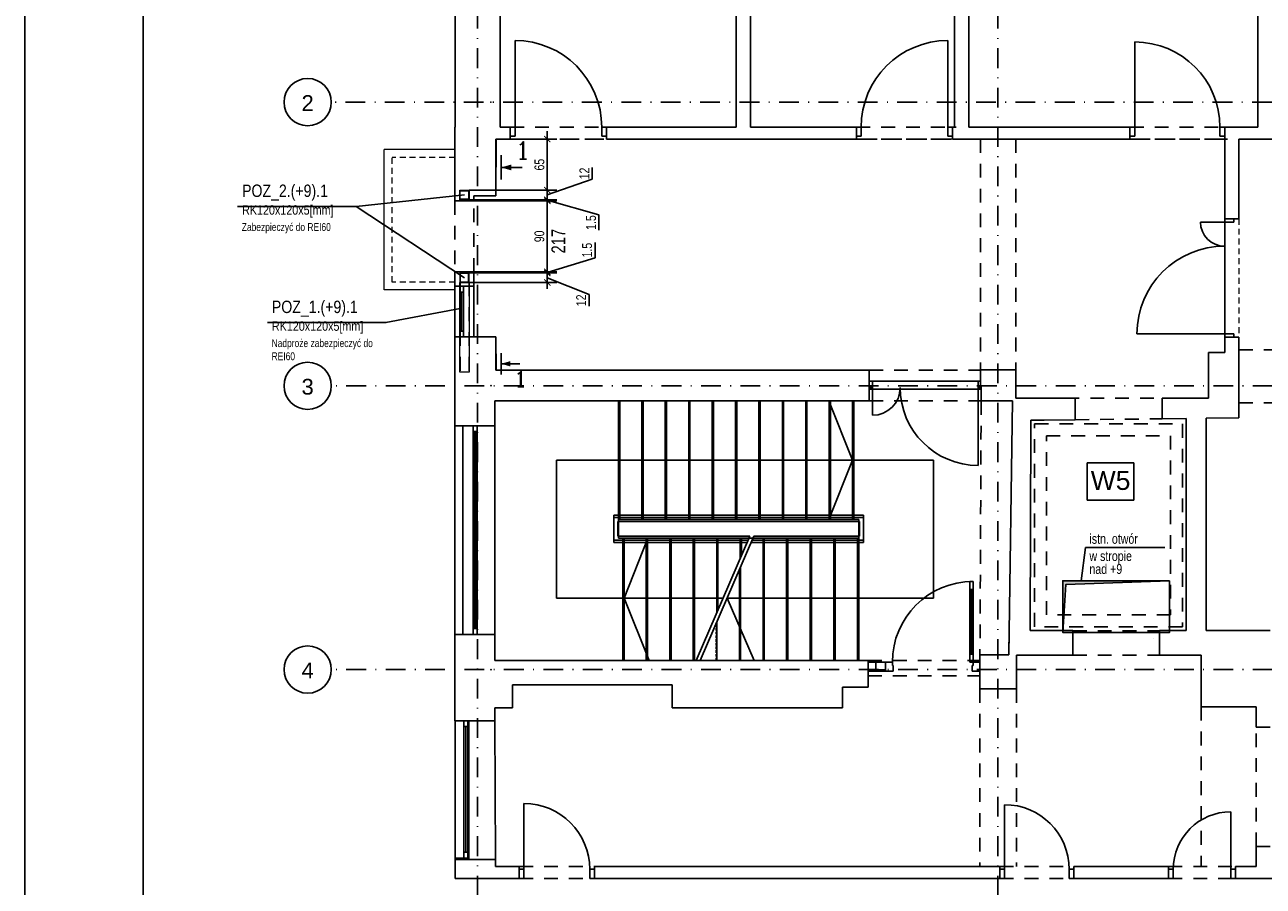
# Model space of a CAD drawing. Header units: metres. Extents: x -1979 to 4221, y -1333 to 1683.
# Tile 2 of 17: x -1979 to -408, y -318 to 776. Entities that reach past the tile are written whole.
import ezdxf
from ezdxf.enums import TextEntityAlignment as Align

# ---------------------------------------------------------------- set-up
doc = ezdxf.new("R2010")
doc.units = ezdxf.units.M
doc.header["$LTSCALE"] = 50
doc.header["$MEASUREMENT"] = 0
for name, pattern in [('DASHDOTX2', [1, 0.5, -0.25, 0, -0.25]), ('DO', [1, 0.5, -0.24, 0.02, -0.24]), ('DP', [0.63, 0.35, -0.28]), ('GESTRICHELT2', [0.09375, 0.0625, -0.03125]), ('Przer. długie kreski', [0.25, 0.15, -0.1])]:
    doc.linetypes.add(name, pattern=pattern)
for name, color, linetype in [('A_osie', 7, 'Continuous'), ('A_schody', 7, 'Continuous'), ('A_ściany', 7, 'Continuous'), ('BS_ram', 2, 'Continuous'), ('BZ_odn', 1, 'Continuous'), ('BZ_osd', 1, 'DO'), ('BZ_txc', 1, 'Continuous'), ('BZ_txg', 3, 'Continuous'), ('BZ_txs', 2, 'Continuous'), ('BZ_wym', 1, 'Continuous'), ('K3_konstrukcja do wykonania', 2, 'Continuous'), ('k3_otwory', 3, 'Continuous'), ('K3_projektowane nadproza', 150, 'DP'), ('k3_sciany istn', 1, 'DP')]:
    doc.layers.add(name, color=color, linetype=linetype)
doc.styles.add('BIKTC', font='bikromsw.shx', dxfattribs={"width": 0.8})
doc.styles.add('BIKTS', font='bikromsw.shx', dxfattribs={"width": 0.85})
doc.styles.add('BIKWYM', font='bikromsw.shx', dxfattribs={"width": 0.8})
doc.styles.add('GENERATED_STYLE_1', font='arial.ttf')
doc.styles.add('ROMANC', font='ROMANC.SHX', dxfattribs={"width": 0.9})
doc.dimstyles.new('BZ_BGR_50', dxfattribs={"dimscale": 0.5, "dimtxt": 25, "dimasz": 1.666667, "dimexe": 0, "dimexo": 0, "dimgap": 0, "dimtad": 0, "dimdec": 1, "dimrnd": 0.5, "dimzin": 9, "dimdsep": 46, "dimtxsty": 'BIKWYM', "dimblk": 'NONE', "dimcen": 0, "dimse1": 1, "dimse2": 1, "dimclrd": 256, "dimclre": 256, "dimclrt": 7, "dimadec": 0, "dimazin": 0, "dimtfac": 0.033333, "dimtdec": 1, "dimtmove": 0, "dimatfit": 3, "dimldrblk": 'NONE', "dimfxl": 1, "dimtvp": 0.8, "dimtolj": 1, "dimarcsym": 0})
doc.dimstyles.new('BZ_KP_50', dxfattribs={"dimscale": 0.5, "dimtxt": 25, "dimasz": 16, "dimexe": 24, "dimexo": 0, "dimgap": 0, "dimtad": 0, "dimdec": 1, "dimrnd": 0.5, "dimzin": 9, "dimdsep": 46, "dimtxsty": 'BIKWYM', "dimblk": 'ARCHTICK', "dimblk1": 'ARCHTICK', "dimblk2": 'WYM-KP', "dimcen": 0, "dimdle": 20, "dimclrd": 256, "dimclre": 256, "dimclrt": 7, "dimadec": 0, "dimazin": 0, "dimtfac": 0.033333, "dimtdec": 1, "dimtmove": 0, "dimatfit": 3, "dimfxl": 1, "dimtvp": 0.8, "dimtfillclr": 256, "dimtolj": 1, "dimarcsym": 0})

# ---------------------------------------------------------------- blocks, each defined once
blk = doc.blocks.new('ARROWHEAD_4')
at = {"color": 0, "linetype": 'Continuous', "lineweight": 0}
blk.add_line((0, 0), (-1, 0), dxfattribs=at)
at = {"color": 0, "linetype": 'Continuous', "lineweight": 0, "flags": 128}
blk.add_lwpolyline([(-1, 0.2679), (0, 0), (-1, -0.2679)], close=True, dxfattribs=at)
blk = doc.blocks.new('ST2')
blk.add_line((13.77, 0), (0, 0))
blk.add_solid([(6.84, -1.95), (6.84, 1.95), (0, 0)])
blk = doc.blocks.new('eprzv')
blk.add_line((47.9, 0), (-47.9, 0))
at = {"xscale": 6, "yscale": 6, "zscale": 6, "rotation": 270}
blk.add_blockref('ST2', (0, 0), dxfattribs=at)
at = {"style": 'ROMANC'}
blk.add_attdef('PRZ', text='', height=70, rotation=270, dxfattribs=at).set_placement((32.1, -86), align=Align.CENTER)
blk = doc.blocks.new('_ArchTick')
at = {"color": 0, "linetype": 'ByBlock', "const_width": 0.15}
blk.add_lwpolyline([(-0.5, -0.5), (0.5, 0.5)], dxfattribs=at)
blk = doc.blocks.new('*D228')
at = {"layer": 'BZ_wym', "lineweight": -2}
for p, q in [((-1415.6, 460.7), (-1304.4, 460.7)), ((-1316.4, 460.7), (-1316.4, 468.7)), ((-1316.4, 460.7), (-1316.4, 448.7)), ((-1415.6, 448.7), (-1304.4, 448.7)), ((-1263.5, 433.3), (-1316.4, 454.7)), ((-1316.4, 448.7), (-1316.4, 440.7)), ((-1263.5, 418.6), (-1263.5, 433.3))]:
    blk.add_line(p, q, dxfattribs=at)
at = {"layer": 'DEFPOINTS', "color": 0}
for p in [(-1415.6, 460.7), (-1415.6, 448.7), (-1316.4, 448.7)]:
    blk.add_point(p, dxfattribs=at)
at = {"layer": 'BZ_wym', "lineweight": -2, "xscale": 8, "yscale": 8, "zscale": 8}
for p, rotation in [((-1316.4, 460.7), 270), ((-1316.4, 448.7), 90)]:
    blk.add_blockref('_ArchTick', p, dxfattribs=dict(at, rotation=rotation))
at = {"layer": 'BZ_wym', "color": 7, "insert": (-1273.5, 426), "char_height": 12.5, "attachment_point": 5, "rotation": 90, "style": 'BIKWYM'}
blk.add_mtext('\\A1;12', dxfattribs=at)
blk = doc.blocks.new('WYM-KP')
blk.add_hatch(color=256).paths.add_polyline_path([(-3, 0, 1), (3, 0, 1)])
blk.add_circle((0, 0), 3)
blk = doc.blocks.new('*D229')
at = {"layer": 'BZ_wym', "lineweight": -2}
for p, q in [((-1255.9, 499.5), (-1255.9, 480)), ((-1255.9, 480), (-1316.4, 461.5)), ((-1415.6, 460.7), (-1304.4, 460.7)), ((-1409.6, 462.2), (-1304.4, 462.2)), ((-1316.4, 462.2), (-1316.4, 470.2)), ((-1316.4, 460.7), (-1316.4, 462.2)), ((-1316.4, 460.7), (-1316.4, 452.7))]:
    blk.add_line(p, q, dxfattribs=at)
at = {"layer": 'DEFPOINTS', "color": 0}
for p in [(-1415.6, 460.7), (-1409.6, 462.2), (-1316.4, 462.2)]:
    blk.add_point(p, dxfattribs=at)
at = {"layer": 'BZ_wym', "lineweight": -2, "xscale": 8, "yscale": 8, "zscale": 8}
for p, rotation in [((-1316.4, 462.2), 270), ((-1316.4, 460.7), 90)]:
    blk.add_blockref('_ArchTick', p, dxfattribs=dict(at, rotation=rotation))
at = {"layer": 'BZ_wym', "color": 7, "insert": (-1265.9, 489.7), "char_height": 12.5, "attachment_point": 5, "rotation": 90, "style": 'BIKWYM'}
blk.add_mtext('\\A1;1.5', dxfattribs=at)
blk = doc.blocks.new('*D230')
at = {"layer": 'BZ_wym', "lineweight": -2}
for p, q in [((-1409.6, 552.2), (-1304.4, 552.2)), ((-1316.4, 452.2), (-1316.4, 562.2)), ((-1409.6, 462.2), (-1304.4, 462.2))]:
    blk.add_line(p, q, dxfattribs=at)
at = {"layer": 'DEFPOINTS', "color": 0}
for p in [(-1409.6, 552.2), (-1316.4, 552.2), (-1409.6, 462.2)]:
    blk.add_point(p, dxfattribs=at)
at = {"layer": 'BZ_wym', "lineweight": -2, "xscale": 8, "yscale": 8, "zscale": 8}
for p, rotation in [((-1316.4, 552.2), 90), ((-1316.4, 462.2), 270)]:
    blk.add_blockref('_ArchTick', p, dxfattribs=dict(at, rotation=rotation))
at = {"layer": 'BZ_wym', "color": 7, "insert": (-1326.4, 507.2), "char_height": 12.5, "attachment_point": 5, "rotation": 90, "style": 'BIKWYM'}
blk.add_mtext('\\A1;90', dxfattribs=at)
blk = doc.blocks.new('*D231')
at = {"layer": 'BZ_wym', "lineweight": -2}
for p, q in [((-1415.6, 553.7), (-1304.4, 553.7)), ((-1409.6, 552.2), (-1304.4, 552.2)), ((-1316.4, 553.7), (-1316.4, 561.7)), ((-1316.4, 553.7), (-1316.4, 552.2)), ((-1250.9, 534.5), (-1316.4, 553)), ((-1316.4, 552.2), (-1316.4, 544.2)), ((-1250.9, 514.9), (-1250.9, 534.5))]:
    blk.add_line(p, q, dxfattribs=at)
at = {"layer": 'DEFPOINTS', "color": 0}
for p in [(-1415.6, 553.7), (-1409.6, 552.2), (-1316.4, 552.2)]:
    blk.add_point(p, dxfattribs=at)
at = {"layer": 'BZ_wym', "lineweight": -2, "xscale": 8, "yscale": 8, "zscale": 8}
for p, rotation in [((-1316.4, 553.7), 270), ((-1316.4, 552.2), 90)]:
    blk.add_blockref('_ArchTick', p, dxfattribs=dict(at, rotation=rotation))
at = {"layer": 'BZ_wym', "color": 7, "insert": (-1260.9, 524.7), "char_height": 12.5, "attachment_point": 5, "rotation": 90, "style": 'BIKWYM'}
blk.add_mtext('\\A1;1.5', dxfattribs=at)
blk = doc.blocks.new('*D232')
at = {"layer": 'BZ_wym', "lineweight": -2}
for p, q in [((-1259.4, 594.4), (-1259.4, 579.6)), ((-1415.6, 565.7), (-1304.4, 565.7)), ((-1259.4, 579.6), (-1316.4, 559.7)), ((-1316.4, 565.7), (-1316.4, 573.7)), ((-1316.4, 553.7), (-1316.4, 565.7)), ((-1415.6, 553.7), (-1304.4, 553.7)), ((-1316.4, 553.7), (-1316.4, 545.7))]:
    blk.add_line(p, q, dxfattribs=at)
at = {"layer": 'DEFPOINTS', "color": 0}
for p in [(-1415.6, 565.7), (-1316.4, 565.7), (-1415.6, 553.7)]:
    blk.add_point(p, dxfattribs=at)
at = {"layer": 'BZ_wym', "lineweight": -2, "xscale": 8, "yscale": 8, "zscale": 8}
for p, rotation in [((-1316.4, 565.7), 270), ((-1316.4, 553.7), 90)]:
    blk.add_blockref('_ArchTick', p, dxfattribs=dict(at, rotation=rotation))
at = {"layer": 'BZ_wym', "color": 7, "insert": (-1269.4, 587), "char_height": 12.5, "attachment_point": 5, "rotation": 90, "style": 'BIKWYM'}
blk.add_mtext('\\A1;12', dxfattribs=at)
blk = doc.blocks.new('*D233')
at = {"layer": 'BZ_wym', "lineweight": -2}
for p, q in [((-1363.3, 630.7), (-1304.4, 630.7)), ((-1316.4, 555.7), (-1316.4, 640.7)), ((-1415.6, 565.7), (-1304.4, 565.7))]:
    blk.add_line(p, q, dxfattribs=at)
at = {"layer": 'DEFPOINTS', "color": 0}
for p in [(-1363.3, 630.7), (-1316.4, 630.7), (-1415.6, 565.7)]:
    blk.add_point(p, dxfattribs=at)
at = {"layer": 'BZ_wym', "lineweight": -2, "xscale": 8, "yscale": 8, "zscale": 8}
for p, rotation in [((-1316.4, 630.7), 90), ((-1316.4, 565.7), 270)]:
    blk.add_blockref('_ArchTick', p, dxfattribs=dict(at, rotation=rotation))
at = {"layer": 'BZ_wym', "color": 7, "insert": (-1326.4, 598.2), "char_height": 12.5, "attachment_point": 5, "rotation": 90, "style": 'BIKWYM'}
blk.add_mtext('\\A1;65', dxfattribs=at)
blk = doc.blocks.new('_None')

msp = doc.modelspace()

# ---------------------------------------------------------------- hatches: boundary and pattern name
at = {"layer": 'k3_otwory'}
for points in [[(-527.118, 70.159), (-662.618, 70.159), (-662.618, 26.819), (-661.152, 26.819), (-658.591, 65.507)], [(-661.152, 26.819), (-662.618, 26.819), (-662.618, 11.819), (-662.145, 11.819)]]:
    msp.add_hatch(color=1, dxfattribs=at).paths.add_polyline_path(points)

# ---------------------------------------------------------------- linework, layer by layer
at = {"linetype": 'Continuous'}
for p, q in [((-766.748, 323.312), (-766.748, 337.812)), ((-1383.116, 298.312), (-1383.116, -31.088)), ((-908.048, 298.312), (-1383.116, 298.312))]:
    msp.add_line(p, q, dxfattribs=at)
at = {"layer": 'A_osie', "color": 18, "linetype": 'DASHDOTX2', "lineweight": 5}
msp.add_point((-1387.913, 677.519), dxfattribs=at)
msp.add_point((-1387.913, 677.519), dxfattribs=at)
at = {"layer": 'A_schody', "color": 1, "linetype": 'GESTRICHELT2', "lineweight": 13}
msp.add_line((-1102.724, 14.688), (-1102.724, -31.088), dxfattribs=at)
at = {"layer": 'A_ściany', "color": 1, "linetype": 'Continuous', "lineweight": 13}
for p, q in [((-1433.586, 617.219), (-1523.186, 617.219)), ((-1523.186, 439.219), (-1523.186, 617.219)), ((-1433.586, 439.219), (-1523.186, 439.219))]:
    msp.add_line(p, q, dxfattribs=at)
at = {"layer": 'A_ściany', "color": 1, "linetype": 'Przer. długie kreski', "lineweight": 13}
for p, q in [((-1433.586, 607.219), (-1513.186, 607.219)), ((-1513.186, 449.219), (-1513.186, 607.219)), ((-457.148, 529.412), (-457.148, 379.412)), ((-439.148, 529.412), (-439.148, 379.412)), ((-1433.586, 449.219), (-1513.186, 449.219))]:
    msp.add_line(p, q, dxfattribs=at)
at = {"layer": 'BS_ram', "color": 1}
msp.add_lwpolyline([(-1979.273, -1332.668), (-1979.273, 1637.332), (4220.727, 1637.332), (4220.727, -1332.668)], close=True, dxfattribs=at)
at = {"layer": 'BS_ram'}
msp.add_lwpolyline([(-1829.273, -1307.668), (-1829.273, 1612.332), (4195.727, 1612.332), (4195.727, -1307.668)], close=True, dxfattribs=at)
at = {"layer": 'BZ_osd'}
for p, q in [((-1404.866, -479.16), (-1404.866, 1354.61)), ((-744.866, -379.16), (-744.866, 1354.61)), ((2552.583, 677.519), (-1590.424, 677.519)), ((2553.595, 317.519), (-1590.424, 317.519)), ((2553.595, -42.481), (-1590.424, -42.481))]:
    msp.add_line(p, q, dxfattribs=at)
at = {"layer": 'BZ_osd', "color": 7, "linetype": 'Continuous'}
for centre in [(-1620.424, 677.519), (-1620.424, 317.519), (-1620.424, -42.481)]:
    msp.add_circle(centre, 30, dxfattribs=at)
at = {"layer": 'BZ_txc'}
msp.add_line((-1559.002, 545.18), (-1421.586, 454.719), dxfattribs=at)
for points in [[(-1709.358, 545.18), (-1559.002, 545.18), (-1421.586, 559.719)], [(-1671.527, 397.839), (-1521.171, 397.839), (-1427.086, 415.469)]]:
    msp.add_lwpolyline(points, dxfattribs=at)
at = {"layer": 'K3_konstrukcja do wykonania', "linetype": 'Continuous', "lineweight": 13}
for points in [[(-1427.586, 553.719), (-1427.586, 565.719), (-1415.586, 565.719), (-1415.586, 553.719), (-1427.586, 553.719)], [(-1427.586, 460.719), (-1427.586, 448.719), (-1415.586, 448.719), (-1415.586, 460.719), (-1427.586, 460.719)], [(-1415.586, 448.719), (-1415.586, 335.019), (-1427.586, 335.019), (-1427.586, 448.719), (-1415.586, 448.719)]]:
    msp.add_lwpolyline(points, dxfattribs=at)
for points in [[(-1426.986, 554.319), (-1426.986, 565.119), (-1416.186, 565.119), (-1416.186, 554.319)], [(-1426.986, 460.119), (-1426.986, 449.319), (-1416.186, 449.319), (-1416.186, 460.119)]]:
    msp.add_lwpolyline(points, close=True, dxfattribs=at)
at = {"layer": 'K3_konstrukcja do wykonania', "linetype": 'DP', "lineweight": 13}
for points in [[(-1427.086, 448.719), (-1427.086, 335.019)], [(-1416.086, 448.719), (-1416.086, 335.019)]]:
    msp.add_lwpolyline(points, dxfattribs=at)
at = {"layer": 'k3_otwory', "color": 1}
msp.add_lwpolyline([(-527.118, 70.159), (-527.118, 4.659), (-662.618, 4.659), (-662.618, 70.159)], close=True, dxfattribs=at)
msp.add_lwpolyline([(-527.118, 70.159), (-658.591, 65.507), (-662.618, 4.659), (-662.618, 70.159), (-527.118, 70.159)], dxfattribs=at)
at = {"layer": 'K3_projektowane nadproza', "linetype": 'DP'}
msp.add_lwpolyline([(-1409.586, 552.219), (-1433.586, 552.219), (-1433.586, 462.219), (-1409.586, 462.219)], close=True, dxfattribs=at)
at = {"layer": 'k3_sciany istn', "linetype": 'Continuous'}
for p, q in [((-1357.348, 645.712), (-1357.348, 755.712)), ((-808.348, 645.712), (-808.348, 755.712)), ((-571.348, 645.712), (-571.348, 753.912)), ((-1363.348, 645.712), (-1368.048, 645.712)), ((-1363.348, 645.712), (-1368.048, 645.712)), ((-1363.348, 645.712), (-1363.348, 634.212)), ((-1363.348, 645.712), (-1357.348, 645.712)), ((-1363.348, 634.212), (-1363.348, 645.712)), ((-1363.348, 645.712), (-1363.348, 634.212)), ((-1357.348, 645.712), (-1357.348, 634.212)), ((-1247.348, 634.212), (-1247.348, 645.712)), ((-1247.348, 645.712), (-1241.348, 645.712)), ((-1241.348, 645.712), (-1236.648, 645.712)), ((-1241.348, 645.712), (-1241.348, 634.212)), ((-1241.348, 645.712), (-1241.348, 634.212)), ((-1241.348, 645.712), (-1241.348, 634.212)), ((-1241.348, 645.712), (-1236.648, 645.712)), ((-924.348, 645.712), (-929.048, 645.712)), ((-924.348, 645.712), (-929.048, 645.712)), ((-924.348, 645.712), (-924.348, 634.212)), ((-918.348, 645.712), (-924.348, 645.712)), ((-924.348, 645.712), (-924.348, 634.212)), ((-924.348, 645.712), (-924.348, 634.212)), ((-918.348, 634.212), (-918.348, 645.712)), ((-802.348, 645.712), (-808.348, 645.712)), ((-808.348, 645.712), (-808.348, 634.212)), ((-802.348, 645.712), (-797.648, 645.712)), ((-802.348, 645.712), (-802.348, 634.212)), ((-802.348, 634.212), (-802.348, 645.712)), ((-802.348, 645.712), (-802.348, 634.212)), ((-802.348, 645.712), (-797.648, 645.712)), ((-577.348, 645.712), (-582.048, 645.712)), ((-577.348, 645.712), (-582.048, 645.712)), ((-577.348, 645.712), (-577.348, 634.212)), ((-577.348, 645.712), (-571.348, 645.712)), ((-577.348, 634.212), (-577.348, 645.712)), ((-577.348, 645.712), (-577.348, 634.212)), ((-571.348, 645.712), (-571.348, 634.212)), ((-463.148, 634.212), (-463.148, 645.712)), ((-463.148, 645.712), (-457.148, 645.712)), ((-457.148, 645.712), (-452.448, 645.712)), ((-457.148, 645.712), (-457.148, 634.212)), ((-457.148, 645.712), (-457.148, 634.212)), ((-457.148, 645.712), (-457.148, 634.212)), ((-457.148, 645.712), (-452.448, 645.712)), ((-1381.348, 630.712), (-1381.586, 558.712)), ((-1363.348, 630.712), (-1367.048, 630.712)), ((-1363.348, 630.712), (-1367.048, 630.712)), ((-1363.348, 634.212), (-1363.348, 630.712)), ((-1357.348, 634.212), (-1363.348, 634.212)), ((-1363.348, 634.212), (-1363.348, 630.712)), ((-1241.348, 634.212), (-1247.348, 634.212)), ((-1241.348, 634.212), (-1241.348, 630.712)), ((-1241.348, 634.212), (-1241.348, 630.712)), ((-1241.348, 630.712), (-1237.648, 630.712)), ((-1241.348, 630.712), (-1237.648, 630.712)), ((-924.348, 630.712), (-928.048, 630.712)), ((-924.348, 630.712), (-928.048, 630.712)), ((-924.348, 634.212), (-924.348, 630.712)), ((-924.348, 634.212), (-918.348, 634.212)), ((-924.348, 634.212), (-924.348, 630.712)), ((-808.348, 634.212), (-802.348, 634.212)), ((-802.348, 634.212), (-802.348, 630.712)), ((-802.348, 634.212), (-802.348, 630.712)), ((-802.348, 630.712), (-798.648, 630.712)), ((-802.348, 630.712), (-798.648, 630.712)), ((-577.348, 630.712), (-581.048, 630.712)), ((-577.348, 630.712), (-581.048, 630.712)), ((-577.348, 634.212), (-577.348, 630.712)), ((-571.348, 634.212), (-577.348, 634.212)), ((-577.348, 634.212), (-577.348, 630.712)), ((-457.148, 634.212), (-463.148, 634.212)), ((-457.148, 634.212), (-457.148, 630.712)), ((-457.148, 634.212), (-457.148, 630.712)), ((-457.148, 630.712), (-453.448, 630.712)), ((-457.148, 360.012), (-457.148, 630.712)), ((-457.148, 630.712), (-453.448, 630.712)), ((-1433.586, 552.219), (-1409.586, 552.219)), ((-1381.586, 558.712), (-1409.586, 558.712)), ((-457.148, 525.412), (-487.848, 525.412)), ((-457.148, 529.412), (-457.148, 533.112)), ((-457.148, 529.412), (-457.148, 533.112)), ((-457.148, 529.412), (-445.648, 529.412)), ((-457.148, 525.412), (-457.148, 529.412)), ((-457.148, 529.412), (-445.648, 529.412)), ((-457.148, 529.412), (-445.648, 529.412)), ((-445.648, 525.412), (-457.148, 525.412)), ((-445.648, 529.412), (-439.148, 529.412)), ((-445.648, 529.412), (-445.648, 525.412)), ((-445.648, 529.412), (-439.148, 529.412)), ((-439.148, 529.412), (-439.148, 533.112)), ((-439.148, 529.412), (-439.148, 533.112)), ((-1433.586, 462.219), (-1409.586, 462.219)), ((-1433.586, 443.912), (-1409.586, 443.912)), ((-1433.586, 443.912), (-1433.586, 379.512)), ((-1422.586, 443.912), (-1427.586, 443.912)), ((-1427.586, 443.912), (-1427.586, 379.512)), ((-1422.586, 379.512), (-1422.586, 443.912)), ((-1409.586, 379.512), (-1409.586, 443.912)), ((-1422.586, 436.412), (-1427.586, 436.412)), ((-1425.086, 387.012), (-1425.086, 436.412)), ((-1422.586, 387.012), (-1427.586, 387.012)), ((-1427.586, 379.512), (-1422.586, 379.512)), ((-1409.586, 379.512), (-1381.586, 379.512)), ((-1381.586, 379.512), (-1381.348, 337.512)), ((-457.148, 383.412), (-568.448, 383.412)), ((-457.148, 379.412), (-457.148, 383.412)), ((-457.148, 383.412), (-445.648, 383.412)), ((-457.148, 379.412), (-457.148, 375.712)), ((-457.148, 379.412), (-445.648, 379.412)), ((-445.648, 379.412), (-457.148, 379.412)), ((-457.148, 379.412), (-445.648, 379.412)), ((-457.148, 379.412), (-457.148, 375.712)), ((-445.648, 383.412), (-445.648, 379.412)), ((-445.648, 379.412), (-439.148, 379.412)), ((-445.648, 379.412), (-439.148, 379.412)), ((-439.148, 379.412), (-439.148, 375.712)), ((-439.148, 379.412), (-439.148, 375.712)), ((-477.548, 301.712), (-477.548, 360.012)), ((-477.548, 360.012), (-457.148, 360.012)), ((-1381.348, 337.512), (-908.048, 337.512)), ((-908.048, 337.512), (-907.98, 323.312)), ((-766.748, 337.812), (-722.048, 337.812)), ((-722.048, 337.812), (-722.048, 301.712)), ((-907.98, 323.312), (-766.748, 323.312)), ((-907.98, 323.312), (-903.98, 323.312)), ((-903.98, 315.312), (-907.98, 315.312)), ((-903.98, 323.312), (-903.98, 315.312)), ((-903.98, 315.312), (-903.98, 280.112)), ((-769.98, 315.312), (-769.98, 323.312)), ((-769.98, 323.312), (-766.748, 323.312)), ((-765.98, 315.312), (-769.98, 315.312)), ((-769.98, 315.312), (-769.98, 216.512)), ((-765.98, 318.312), (-765.98, 315.312)), ((-765.98, 315.312), (-765.98, 313.312)), ((-765.98, 315.312), (-765.98, 313.312)), ((-907.98, 313.312), (-908.048, 298.312)), ((-766.048, 313.312), (-907.98, 313.312)), ((-766.116, 298.312), (-766.048, 313.312)), ((-646.616, 301.712), (-646.616, 274.542)), ((-536.616, 301.712), (-536.616, 275.692)), ((-1226.116, 298.312), (-1226.116, 124.112)), ((-1224.616, 298.312), (-1224.616, 147.812)), ((-1196.416, 298.312), (-1196.416, 147.812)), ((-1194.916, 298.312), (-1194.916, 147.812)), ((-1166.716, 298.312), (-1166.716, 147.812)), ((-1165.216, 298.312), (-1165.216, 147.812)), ((-1137.016, 298.312), (-1137.016, 147.812)), ((-1135.516, 298.312), (-1135.516, 147.812)), ((-1107.316, 298.312), (-1107.316, 147.812)), ((-1105.816, 298.312), (-1105.816, 147.812)), ((-1077.616, 298.312), (-1077.616, 147.812)), ((-1076.116, 298.312), (-1076.116, 147.812)), ((-1047.916, 298.312), (-1047.916, 147.812)), ((-1046.416, 298.312), (-1046.416, 147.812)), ((-1018.216, 298.312), (-1018.216, 147.812)), ((-1016.716, 298.312), (-1016.716, 147.812)), ((-988.516, 298.312), (-988.516, 147.812)), ((-987.016, 298.312), (-987.016, 147.812)), ((-959.205, 298.312), (-929.116, 223.041)), ((-958.816, 298.312), (-958.816, 147.812)), ((-957.316, 298.312), (-957.316, 147.812)), ((-929.116, 298.312), (-929.116, 147.812)), ((-927.616, 298.312), (-927.616, 147.766)), ((-726.116, 298.312), (-766.116, 298.312)), ((-731.004, -23.688), (-726.116, 298.312)), ((-1433.586, 266.861), (-1433.586, 1.861)), ((-1423.586, 266.861), (-1423.586, 1.861)), ((-1410.586, 1.861), (-1410.586, 266.861)), ((-1410.586, 259.361), (-1405.586, 259.361)), ((-1409.086, 9.361), (-1409.086, 259.361)), ((-1407.086, 9.361), (-1407.086, 259.361)), ((-1405.586, 1.861), (-1405.586, 266.861)), ((-1383.116, 266.861), (-1383.116, 1.861)), ((-1304.616, 223.041), (-826.386, 223.041)), ((-1304.616, 223.041), (-1304.616, 48.245)), ((-959.188, 147.812), (-929.116, 223.041)), ((-826.386, 223.041), (-826.386, 48.245)), ((-631.629, 219.929), (-572.26, 219.929)), ((-631.629, 172.216), (-631.629, 219.929)), ((-572.26, 219.929), (-572.26, 172.216)), ((-572.26, 172.216), (-631.629, 172.216)), ((-1232.116, 153.312), (-915.386, 153.312)), ((-1232.116, 118.612), (-1232.116, 153.312)), ((-1232.116, 150.312), (-915.386, 150.312)), ((-1227.116, 126.612), (-1227.116, 145.312)), ((-1227.116, 145.312), (-920.386, 145.312)), ((-1226.116, 147.812), (-921.386, 147.812)), ((-1226.116, 124.112), (-1226.116, 147.812)), ((-1226.116, 147.812), (-927.616, 147.812)), ((-927.616, 147.812), (-921.386, 147.812)), ((-921.386, 147.812), (-921.386, -31.088)), ((-921.386, 147.812), (-921.386, 124.112)), ((-920.386, 126.612), (-920.386, 145.312)), ((-915.386, 118.612), (-915.386, 153.312)), ((-1227.116, 126.612), (-1059.511, 126.612)), ((-1059.511, 126.612), (-1127.443, -31.088)), ((-1054.511, 126.612), (-1122.443, -31.088)), ((-1054.511, 126.612), (-920.386, 126.612)), ((-1232.116, 121.612), (-1061.665, 121.612)), ((-1232.116, 118.612), (-1062.958, 118.612)), ((-1226.116, 124.112), (-1060.588, 124.112)), ((-921.386, 124.112), (-1226.116, 124.112)), ((-1220.616, 124.112), (-1220.616, -31.088)), ((-1219.116, 124.112), (-1219.116, -31.088)), ((-1188.79, 124.112), (-1219.116, 48.245)), ((-1190.816, 124.112), (-1190.816, -31.088)), ((-1189.316, 124.112), (-1189.316, -31.088)), ((-1161.016, 124.112), (-1161.016, -31.088)), ((-1159.516, 124.112), (-1159.516, -31.088)), ((-1131.216, 124.112), (-1131.216, -31.088)), ((-1129.716, 124.112), (-1129.716, -31.088)), ((-1101.416, 124.112), (-1101.416, 29.331)), ((-1099.916, 124.112), (-1099.916, 32.814)), ((-1071.616, 124.112), (-1071.616, 98.511)), ((-1070.116, 124.112), (-1070.116, 101.993)), ((-1057.958, 118.612), (-915.386, 118.612)), ((-1056.665, 121.612), (-915.386, 121.612)), ((-1055.588, 124.112), (-921.386, 124.112)), ((-1042.778, 124.112), (-1042.778, -31.088)), ((-1041.278, 124.112), (-1041.278, -31.088)), ((-1012.805, 124.112), (-1012.805, -31.088)), ((-1011.305, 124.112), (-1011.305, -31.088)), ((-982.832, 124.112), (-982.832, -31.088)), ((-981.332, 124.112), (-981.332, -31.088)), ((-952.859, 124.112), (-952.859, -31.088)), ((-951.359, 124.112), (-951.359, -31.088)), ((-922.886, 124.112), (-922.886, -31.088)), ((-1072.751, 84.269), (-1072.751, -31.088)), ((-1071.251, 87.751), (-1071.251, -31.088)), ((-780.383, 59.143), (-780.383, 69.143)), ((-780.383, 69.143), (-776.383, 69.143)), ((-776.383, 69.143), (-776.383, 59.143)), ((-1093.269, 48.245), (-1304.616, 48.245)), ((-1187.404, -31.088), (-1219.116, 48.245)), ((-826.386, 48.245), (-1088.269, 48.245)), ((-1054.095, -31.088), (-1088.269, 48.245)), ((-780.383, 59.143), (-778.383, 59.143)), ((-780.383, -23.188), (-780.383, 59.143)), ((-776.383, 59.143), (-780.383, 59.143)), ((-778.383, 59.143), (-776.383, 59.143)), ((-778.383, -23.188), (-778.383, 59.143)), ((-778.383, 59.143), (-778.383, -23.188)), ((-778.383, 59.143), (-778.383, -23.188)), ((-776.383, 59.143), (-776.383, -23.188)), ((-1101.224, 18.17), (-1101.224, -31.088)), ((-1410.586, 9.361), (-1405.586, 9.361)), ((-909.514, -33.188), (-909.514, -31.188)), ((-778.383, -23.188), (-780.383, -23.188)), ((-780.383, -33.188), (-780.383, -23.188)), ((-780.383, -23.188), (-776.383, -23.188)), ((-776.383, -23.188), (-778.383, -23.188)), ((-776.383, -23.188), (-776.383, -33.188)), ((-767.583, -31.188), (-767.583, -23.688)), ((-767.583, -23.688), (-731.004, -23.688)), ((-767.583, -33.188), (-767.583, -31.188)), ((-909.514, -44.688), (-909.514, -33.188)), ((-899.514, -33.188), (-909.514, -33.188)), ((-909.514, -33.188), (-909.514, -44.688)), ((-909.514, -44.688), (-909.514, -33.188)), ((-909.514, -50.688), (-909.514, -44.688)), ((-909.514, -44.688), (-899.514, -44.688)), ((-899.514, -44.688), (-899.514, -33.188)), ((-899.514, -44.688), (-899.514, -33.188)), ((-899.514, -33.188), (-887.514, -33.188)), ((-887.514, -33.188), (-899.514, -33.188)), ((-899.514, -42.888), (-887.514, -42.888)), ((-887.514, -44.688), (-899.514, -44.688)), ((-878.714, -33.188), (-887.514, -33.188)), ((-887.514, -33.188), (-887.514, -44.688)), ((-887.514, -33.188), (-887.514, -44.688)), ((-887.514, -44.688), (-877.514, -44.688)), ((-878.714, -37.188), (-878.714, -33.188)), ((-877.514, -37.188), (-878.714, -37.188)), ((-877.514, -44.688), (-877.514, -37.188)), ((-776.383, -33.188), (-780.383, -33.188)), ((-776.383, -37.188), (-777.583, -37.188)), ((-777.583, -37.188), (-777.583, -44.688)), ((-777.583, -44.688), (-767.583, -44.688)), ((-767.583, -33.188), (-776.383, -33.188)), ((-776.383, -33.188), (-776.383, -37.188)), ((-767.583, -44.688), (-767.583, -33.188)), ((-767.583, -44.688), (-767.583, -33.188)), ((-767.583, -44.688), (-767.583, -33.188)), ((-767.583, -50.688), (-767.583, -44.688)), ((-1433.186, -107.488), (-1433.186, -281.688)), ((-1417.186, -107.488), (-1422.186, -107.488)), ((-1422.186, -107.488), (-1422.186, -281.688)), ((-1417.186, -281.688), (-1417.186, -107.488)), ((-1416.116, -281.688), (-1416.116, -107.488)), ((-1383.116, -107.488), (-1382.016, -283.488)), ((-1417.186, -114.988), (-1422.186, -114.988)), ((-1419.686, -274.188), (-1419.686, -114.988)), ((-417.416, -115.588), (-399.416, -115.588)), ((-1346.016, -295.988), (-1346.016, -212.488)), ((-736.416, -295.988), (-736.416, -213.988)), ((-449.416, -295.988), (-449.416, -222.988)), ((-417.416, -266.988), (-399.416, -266.988)), ((-1433.186, -281.688), (-1416.116, -281.688)), ((-1417.186, -274.188), (-1422.186, -274.188)), ((-1422.186, -281.688), (-1417.186, -281.688)), ((-1352.016, -292.488), (-1355.716, -292.488)), ((-1352.016, -292.488), (-1355.716, -292.488)), ((-1352.016, -295.988), (-1352.016, -292.488)), ((-1352.016, -295.988), (-1352.016, -292.488)), ((-1352.016, -307.488), (-1352.016, -295.988)), ((-1352.016, -295.988), (-1346.016, -295.988)), ((-1352.016, -307.488), (-1352.016, -295.988)), ((-1352.016, -307.488), (-1352.016, -295.988)), ((-1346.016, -295.988), (-1346.016, -307.488)), ((-1262.516, -307.488), (-1262.516, -295.988)), ((-1262.516, -295.988), (-1256.516, -295.988)), ((-1256.516, -292.488), (-1252.816, -292.488)), ((-1256.516, -295.988), (-1256.516, -292.488)), ((-1256.516, -295.988), (-1256.516, -292.488)), ((-1256.516, -292.488), (-1252.816, -292.488)), ((-1256.516, -307.488), (-1256.516, -295.988)), ((-1256.516, -295.988), (-1256.516, -307.488)), ((-1256.516, -307.488), (-1256.516, -295.988)), ((-742.416, -292.488), (-746.116, -292.488)), ((-742.416, -292.488), (-746.116, -292.488)), ((-742.416, -295.988), (-742.416, -292.488)), ((-742.416, -295.988), (-742.416, -292.488)), ((-742.416, -307.488), (-742.416, -295.988)), ((-742.416, -295.988), (-736.416, -295.988)), ((-742.416, -307.488), (-742.416, -295.988)), ((-742.416, -307.488), (-742.416, -295.988)), ((-736.416, -295.988), (-736.416, -307.488)), ((-654.416, -307.488), (-654.416, -295.988)), ((-654.416, -295.988), (-648.416, -295.988)), ((-648.416, -292.488), (-644.716, -292.488)), ((-648.416, -295.988), (-648.416, -292.488)), ((-648.416, -295.988), (-648.416, -292.488)), ((-648.416, -292.488), (-644.716, -292.488)), ((-648.416, -307.488), (-648.416, -295.988)), ((-648.416, -295.988), (-648.416, -307.488)), ((-648.416, -307.488), (-648.416, -295.988)), ((-528.416, -292.488), (-532.116, -292.488)), ((-528.416, -292.488), (-532.116, -292.488)), ((-528.416, -295.988), (-528.416, -292.488)), ((-528.416, -295.988), (-528.416, -292.488)), ((-528.416, -307.488), (-528.416, -295.988)), ((-522.416, -295.988), (-528.416, -295.988)), ((-528.416, -295.988), (-528.416, -307.488)), ((-528.416, -307.488), (-528.416, -295.988)), ((-522.416, -307.488), (-522.416, -295.988)), ((-443.416, -295.988), (-449.416, -295.988)), ((-449.416, -295.988), (-449.416, -307.488)), ((-443.416, -292.488), (-439.716, -292.488)), ((-443.416, -295.988), (-443.416, -292.488)), ((-443.416, -295.988), (-443.416, -292.488)), ((-443.416, -292.488), (-439.716, -292.488)), ((-443.416, -307.488), (-443.416, -295.988)), ((-443.416, -307.488), (-443.416, -295.988)), ((-443.416, -307.488), (-443.416, -295.988)), ((-1352.016, -307.488), (-1356.716, -307.488)), ((-1352.016, -307.488), (-1356.716, -307.488)), ((-1346.016, -307.488), (-1352.016, -307.488)), ((-1256.516, -307.488), (-1262.516, -307.488)), ((-1256.516, -307.488), (-1251.816, -307.488)), ((-1256.516, -307.488), (-1251.816, -307.488)), ((-742.416, -307.488), (-747.116, -307.488)), ((-742.416, -307.488), (-747.116, -307.488)), ((-736.416, -307.488), (-742.416, -307.488)), ((-648.416, -307.488), (-654.416, -307.488)), ((-648.416, -307.488), (-643.716, -307.488)), ((-648.416, -307.488), (-643.716, -307.488)), ((-528.416, -307.488), (-533.116, -307.488)), ((-528.416, -307.488), (-533.116, -307.488)), ((-528.416, -307.488), (-522.416, -307.488)), ((-449.416, -307.488), (-443.416, -307.488)), ((-443.416, -307.488), (-438.716, -307.488)), ((-443.416, -307.488), (-438.716, -307.488))]:
    msp.add_line(p, q, dxfattribs=at)
at = {"layer": 'k3_sciany istn', "linetype": 'DP'}
for p, q in [((-1363.348, 645.712), (-1241.348, 645.712)), ((-924.348, 645.712), (-802.348, 645.712)), ((-577.348, 645.712), (-457.148, 645.712)), ((-457.148, 630.712), (-1381.348, 630.712)), ((-1363.348, 630.712), (-1241.348, 630.712)), ((-924.348, 630.712), (-802.348, 630.712)), ((-577.348, 630.712), (-457.148, 630.712)), ((-908.048, 337.512), (-766.748, 337.512)), ((-722.048, 301.712), (-477.548, 301.712)), ((-908.048, 298.312), (-766.116, 298.312)), ((-698.316, 269.119), (-510.816, 269.119)), ((-698.316, 11.819), (-698.316, 269.119)), ((-646.616, 274.542), (-536.616, 275.692)), ((-510.816, 269.119), (-510.816, 11.819)), ((-683.316, 26.819), (-683.316, 254.119)), ((-683.316, 254.119), (-525.816, 254.119)), ((-525.816, 254.119), (-525.816, 26.819)), ((-525.816, 26.819), (-683.316, 26.819)), ((-510.816, 11.819), (-698.316, 11.819)), ((-649.716, 6.819), (-539.716, 6.819)), ((-909.514, -31.188), (-767.583, -31.188)), ((-649.716, -24.088), (-539.716, -24.088)), ((-909.514, -50.688), (-767.583, -50.688)), ((-417.416, -266.988), (-417.416, -115.588)), ((-1352.016, -292.488), (-1256.516, -292.488)), ((-742.416, -292.488), (-648.416, -292.488)), ((-528.416, -292.488), (-443.416, -292.488)), ((-1352.016, -307.488), (-1256.516, -307.488)), ((-742.416, -307.488), (-648.416, -307.488)), ((-528.416, -307.488), (-443.416, -307.488))]:
    msp.add_line(p, q, dxfattribs=at)
at = {"layer": 'k3_sciany istn', "color": 251, "linetype": 'DP'}
for p, q in [((-766.748, 630.712), (-766.748, 337.812)), ((-722.048, 630.712), (-722.048, 337.812)), ((-439.148, 363.012), (-104.866, 363.012)), ((-766.116, 298.312), (-767.616, -31.088)), ((-439.148, 296.012), (12.384, 296.012)), ((-767.616, -67.088), (-767.616, -292.488)), ((-721.116, -67.088), (-721.116, -292.488)), ((-487.116, -89.788), (-487.116, -292.488))]:
    msp.add_line(p, q, dxfattribs=at)
at = {"layer": 'k3_sciany istn', "linetype": 'Continuous', "flags": 128}
for points in [[(-1433.186, 1255.619), (-1433.186, 645.712)], [(-1376.116, 645.712), (-1376.116, 1215.119)], [(-1076.866, 1215.119), (-1076.866, 645.712)], [(-1058.866, 645.712), (-1058.866, 1215.119)], [(-415.116, 1204.419), (-415.116, 645.712)], [(-799.866, 1150.02), (-799.866, 645.712)], [(-781.866, 645.712), (-781.866, 1132.02)], [(-1433.186, 645.712), (-1433.586, 645.712)], [(-1433.586, 645.712), (-1433.586, 558.712)], [(-1363.348, 645.712), (-1376.116, 645.712)], [(-1076.866, 645.712), (-1241.348, 645.712)], [(-924.348, 645.712), (-1058.866, 645.712)], [(-799.866, 645.712), (-802.348, 645.712)], [(-577.348, 645.712), (-781.866, 645.712)], [(-415.116, 645.712), (-457.148, 645.712)], [(-1381.586, 630.712), (-1363.348, 630.712)], [(-1381.586, 558.712), (-1381.586, 630.712)], [(-1241.348, 630.712), (-924.348, 630.712)], [(-802.348, 630.712), (-577.348, 630.712)], [(-457.148, 630.712), (-457.148, 529.412)], [(-439.148, 630.712), (-415.116, 630.712)], [(-439.148, 529.412), (-439.148, 630.712)], [(-415.116, 630.712), (-397.116, 630.712)], [(-1433.586, 558.712), (-1433.586, 552.219)], [(-1409.586, 552.219), (-1409.586, 558.712)], [(-1409.586, 558.712), (-1381.586, 558.712)], [(-1433.586, 462.219), (-1433.586, 443.912)], [(-1409.586, 443.912), (-1409.586, 462.219)], [(-1433.586, 379.512), (-1409.586, 379.512)], [(-1433.586, 379.512), (-1433.586, 298.312)], [(-1381.586, 379.512), (-1409.586, 379.512)], [(-1381.586, 337.512), (-1381.586, 379.512)], [(-457.148, 379.412), (-457.148, 360.012)], [(-439.148, 360.012), (-439.148, 379.412)], [(-477.548, 360.012), (-477.548, 301.712)], [(-457.148, 360.012), (-477.548, 360.012)], [(-439.148, 276.712), (-439.148, 360.012)], [(-908.048, 337.512), (-1381.586, 337.512)], [(-908.048, 298.312), (-908.048, 337.512)], [(-722.048, 337.812), (-766.748, 337.812)], [(-766.748, 337.812), (-766.748, 318.312)], [(-722.048, 301.712), (-722.048, 337.812)], [(-766.748, 318.312), (-766.014, 318.312)], [(-766.029, 315.366), (-766.116, 298.312)], [(-766.014, 318.312), (-766.029, 315.366)], [(-686.126, 301.712), (-722.048, 301.712)], [(-646.616, 301.712), (-686.126, 301.712)], [(-477.548, 301.712), (-536.616, 301.712)], [(-1433.586, 298.312), (-1433.586, 266.861)], [(-1383.116, 298.312), (-1381.586, 298.312)], [(-1383.116, 266.861), (-1383.116, 298.312)], [(-1381.586, 298.312), (-908.048, 298.312)], [(-766.116, 298.312), (-726.116, 298.312)], [(-703.916, 9.157), (-703.162, 270.814)], [(-703.162, 270.814), (-703.153, 273.951)], [(-703.153, 273.951), (-686.126, 274.129)], [(-686.126, 274.129), (-646.616, 274.542)], [(-536.616, 275.692), (-505.816, 276.014)], [(-505.816, 276.014), (-505.816, 6.912)], [(-480.816, 276.276), (-439.148, 276.712)], [(-480.816, 6.912), (-480.816, 276.276)], [(-1433.586, 266.861), (-1383.116, 266.861)], [(-1433.586, 1.861), (-1433.586, -107.488)], [(-1383.116, 1.861), (-1433.586, 1.861)], [(-1383.116, -31.088), (-1383.116, 1.861)], [(-730.505, 9.207), (-731.004, -23.688)], [(-703.923, 6.912), (-703.916, 9.157)], [(-649.716, 6.912), (-703.923, 6.912)], [(-649.716, -24.088), (-649.716, 6.912)], [(-505.816, 6.912), (-539.716, 6.912)], [(-539.716, 6.912), (-539.716, -24.088)], [(-399.416, 6.912), (-480.816, 6.912)], [(-1360.416, -31.088), (-1383.116, -31.088)], [(-1157.916, -31.088), (-1360.416, -31.088)], [(-941.916, -31.088), (-1157.916, -31.088)], [(-909.583, -31.088), (-941.916, -31.088)], [(-909.583, -65.088), (-909.583, -31.088)], [(-767.583, -23.688), (-767.616, -67.088)], [(-731.004, -23.688), (-767.583, -23.688)], [(-721.116, -67.088), (-721.116, -24.088)], [(-721.116, -24.088), (-704.012, -24.088)], [(-704.012, -24.088), (-649.716, -24.088)], [(-539.716, -24.088), (-487.116, -24.088)], [(-487.116, -24.088), (-487.116, -89.788)], [(-1360.416, -91.088), (-1360.416, -61.888)], [(-1360.416, -61.888), (-1157.916, -61.888)], [(-1157.916, -61.888), (-1157.916, -91.088)], [(-941.916, -65.088), (-909.583, -65.088)], [(-941.916, -91.088), (-941.916, -65.088)], [(-767.616, -67.088), (-721.116, -67.088)], [(-1383.116, -91.088), (-1360.416, -91.088)], [(-1383.116, -107.488), (-1383.116, -91.088)], [(-1157.916, -91.088), (-941.916, -91.088)], [(-487.116, -89.788), (-417.416, -89.788)], [(-417.416, -89.788), (-417.416, -115.588)], [(-1433.586, -107.488), (-1383.116, -107.488)], [(-1416.116, -107.488), (-1433.186, -107.488)], [(-417.416, -266.988), (-417.416, -292.488)], [(-1433.186, -281.688), (-1433.186, -283.488)], [(-1416.116, -283.488), (-1416.116, -281.688)], [(-1382.016, -283.488), (-1433.186, -283.488)], [(-1433.186, -283.488), (-1433.186, -307.488)], [(-1433.186, -283.488), (-1416.116, -283.488)], [(-1382.016, -292.488), (-1382.016, -283.488)], [(-1352.016, -292.488), (-1382.016, -292.488)], [(-742.416, -292.488), (-1256.516, -292.488)], [(-528.416, -292.488), (-648.416, -292.488)], [(-417.416, -292.488), (-443.416, -292.488)], [(-1433.186, -307.488), (-1382.016, -307.488)], [(-1382.016, -307.488), (-1352.016, -307.488)], [(-1256.516, -307.488), (-742.416, -307.488)], [(-648.416, -307.488), (-528.416, -307.488)], [(-443.416, -307.488), (858.151, -307.488)]]:
    msp.add_lwpolyline(points, dxfattribs=at)
at = {"layer": 'k3_sciany istn', "linetype": 'Continuous'}
for centre, radius, start, end in [((-1357.348, 645.712), 110, 0, 90), ((-808.348, 645.712), 110, 90, 180), ((-571.348, 645.712), 108.2, 0, 90), ((-457.148, 525.412), 30.7, 180, 270), ((-457.148, 383.412), 111.3, 90, 180), ((-903.98, 315.312), 35.2, 270, 0), ((-769.98, 315.312), 98.8, 180, 270), ((-776.383, -33.188), 102.332, 90, 180), ((-1346.016, -295.988), 83.5, 0, 90), ((-736.416, -295.988), 82, 0, 90), ((-449.416, -295.988), 73, 90, 180)]:
    msp.add_arc(centre, radius, start, end, dxfattribs=at)
for p in [(-1387.913, 317.519), (-1387.913, 317.519), (-1387.913, -42.481), (-1387.913, -42.481)]:
    msp.add_point(p, dxfattribs=at)

# ---------------------------------------------------------------- block references
at = {"layer": 'BZ_txg', "xscale": 0.3214285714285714, "yscale": 0.3214285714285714, "zscale": 0.3214285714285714, "rotation": 90}
msp.add_blockref('eprzv', (-1375.079, 594.631), dxfattribs=at).add_auto_attribs({'PRZ': '1'})
at = {"layer": 'BZ_txg'}
ref = msp.add_blockref('eprzv', (-1375.079, 345.492), dxfattribs=dict(at, xscale=-0.2857142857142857, yscale=0.2857142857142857, zscale=0.2857142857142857, rotation=90))
ref.add_attrib('PRZ', '1', dxfattribs={"layer": '0', "height": 20, "style": 'ROMANC'}).set_placement((-1350.512, 316.311), align=Align.CENTER)
at = {"layer": 'k3_sciany istn', "linetype": 'Continuous', "xscale": 0.0912, "yscale": 0.0912, "zscale": 0.0912}
for p, rotation in [((-547.895, -3.359), 90), ((-1416.116, -176.722), 178.7140192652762)]:
    msp.add_blockref('ARROWHEAD_4', p, dxfattribs=dict(at, rotation=rotation))

# ---------------------------------------------------------------- texts
at = {"layer": 'BZ_osd', "color": 7, "linetype": 'Continuous', "style": 'GENERATED_STYLE_1'}
for tag, text, p in [('2', '2', (-1620.424, 676.376)), ('3', '1', (-1620.424, 316.376)), ('4', '1', (-1620.424, -43.624))]:
    msp.add_attdef(tag, text=text, height=20, dxfattribs=at).set_placement(p, align=Align.MIDDLE_CENTER)
at = {"layer": 'BZ_txc', "char_height": 10, "width": 149.48889, "attachment_point": 1, "style": 'BIKTC'}
for s, insert in [('Zabezpieczyć do REI60', (-1704.005, 524.029)), ('Nadproże zabezpieczyć do REI60', (-1666.174, 376.688))]:
    msp.add_mtext(s, dxfattribs=dict(at, insert=insert))
at = {"layer": 'BZ_txs', "style": 'BIKTS', "width": 0.8}
msp.add_text('217', height=17.5, rotation=90, dxfattribs=at).set_placement((-1293.642, 485.461))
for s, p in [('istn. otwór', (-628.736, 117.066, -1560.743)), ('w stropie', (-628.736, 95.21, -1560.743)), ('nad +9', (-628.736, 78.755, -1560.743))]:
    msp.add_text(s, height=12.6, dxfattribs=at).set_placement(p)
at = {"layer": 'BZ_txs', "char_height": 15.75, "width": 244.33751, "attachment_point": 1, "style": 'BIKTS'}
for s, insert in [('POZ_2.(+9).1^J{\\H0.7619x;RK120x120x5[mm]}', (-1703.633, 572.942)), ('POZ_1.(+9).1^J{\\H0.7619x;RK120x120x5[mm]}', (-1665.802, 425.601))]:
    msp.add_mtext(s, dxfattribs=dict(at, insert=insert))
at = {"layer": 'k3_sciany istn', "linetype": 'Continuous', "style": 'GENERATED_STYLE_1'}
msp.add_text('W5', height=23.999, dxfattribs=at).set_placement((-627.039, 185.452))

# ---------------------------------------------------------------- dimensions: what is measured, and where the dimension line sits
at = {"layer": 'BZ_wym'}
for base, p1, p2, picture, middle in [((-1316.391, 630.712), (-1415.586, 565.719), (-1363.348, 630.712), '*D233', (-1326.391, 598.215)), ((-1316.391, 552.219), (-1409.586, 462.219), (-1409.586, 552.219), '*D230', (-1326.391, 507.219))]:
    dim = msp.add_linear_dim(base=base, p1=p1, p2=p2, angle=90, dimstyle='BZ_KP_50', override={"dimdec": 0, "dimrnd": 1, "dimatfit": 1}, dxfattribs=at)
    dim.commit()
    dim.dimension.update_dxf_attribs({"geometry": picture, "text_midpoint": middle})
for base, p1, p2, override, picture, middle in [((-1316.391, 565.719), (-1415.586, 553.719), (-1415.586, 565.719), {"dimdec": 0, "dimrnd": 1, "dimtmove": 1, "dimatfit": 1}, '*D232', (-1259.384, 579.634)), ((-1316.391, 552.219), (-1415.586, 553.719), (-1409.586, 552.219), {"dimrnd": 0.1, "dimtmove": 1, "dimatfit": 1}, '*D231', (-1250.886, 534.457)), ((-1316.391, 462.219), (-1415.586, 460.719), (-1409.586, 462.219), {"dimdec": 1, "dimrnd": 0.1, "dimtmove": 1, "dimatfit": 1}, '*D229', (-1255.874, 479.981)), ((-1316.391, 448.719), (-1415.586, 460.719), (-1415.586, 448.719), {"dimdec": 0, "dimrnd": 1, "dimtmove": 1, "dimatfit": 1}, '*D228', (-1263.457, 433.338))]:
    dim = msp.add_linear_dim(base=base, p1=p1, p2=p2, angle=90, dimstyle='BZ_KP_50', override=override, dxfattribs=at)
    dim.commit()
    dim.dimension.update_dxf_attribs({"geometry": picture, "text_midpoint": middle, "dimtype": 160})

# ---------------------------------------------------------------- leaders
at = {"layer": 'BZ_odn'}
msp.add_leader([(-639.351, 70.159), (-633.776, 112.22), (-533.19, 112.22)], dimstyle='BZ_BGR_50', dxfattribs=at)

doc.saveas('drawing.dxf')
